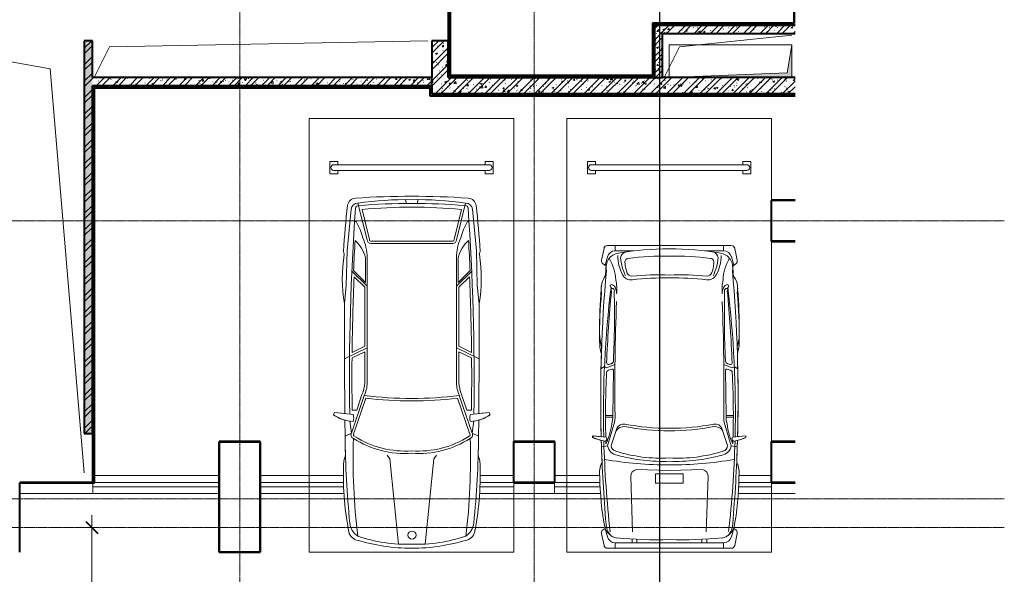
# Model space of a CAD drawing. Header units: millimetres. Extents: x 5617 to 91811, y 7718 to 89253.
# Tile 58 of 66: x 79773 to 91811, y 58979 to 65757. Entities that reach past the tile are written whole.
import ezdxf

# ---------------------------------------------------------------- set-up
doc = ezdxf.new("R2010")
doc.units = ezdxf.units.MM
doc.linetypes.add('ADSK_Линия сетки', pattern=[25, 20, -2.5, 0, -2.5])
doc.linetypes.add('Линия сетки', pattern=[25, 20, -2.5, 0, -2.5])
for name, color, linetype, lineweight in [('Обобщенные модели', 7, 'Continuous', 18), ('Оборудование', 7, 'Continuous', 18), ('Оси', 7, 'Continuous', 9), ('Парковка', 7, 'Continuous', 18), ('Перекрытия', 7, 'Continuous', 18), ('Размеры', 7, 'Continuous', 9), ('Размеры-100', 7, 'Continuous', 9), ('Стены разрез', 7, 'Continuous', 40), ('Стены штриховка', 7, 'Continuous', 40), ('Тонкие линии', 7, 'Continuous', 18), ('Элементы узлов', 7, 'Continuous', 18)]:
    doc.layers.add(name, color=color, linetype=linetype, lineweight=lineweight)
doc.styles.add('Arial', font='arial.ttf', dxfattribs={"width": 0.9, "height": 250})
doc.dimstyles.new('Основной_2_5_мм', dxfattribs={"dimscale": 304.8, "dimtxt": 255.06485, "dimasz": 0.463911, "dimexe": 0.492126, "dimexo": 0.492126, "dimgap": 0.098425, "dimtad": 1, "dimdec": 0, "dimdsep": 46, "dimtxsty": 'Arial', "dimblk1": 'OBLIQUE', "dimblk2": 'OBLIQUE', "dimsah": 1, "dimcen": 0.09, "dimdle": 0.492126, "dimazin": 2, "dimtfac": 1, "dimtdec": 4, "dimtix": 1, "dimtmove": 0, "dimatfit": 3, "dimfxl": 1, "dimtvp": 1, "dimtolj": 1, "dimtzin": 0, "dimlwd": 20, "dimlwe": 20, "dimarcsym": 2})
pattern_1 = [(50, (0, 0), (218.62117, -19.1268), [22.86, -251.46]), (355, (0, 0), (-42.2919, 229.2684), [18.288, -201.168]), (100.451, (18.22, -1.6), (176.3311, 210.13963), [19.428, -213.708]), (46.184, (0, 60.96), (325.29495, -50.4516), [34.29, -377.19]), (96.636, (27.1, 56.76), (284.883, 296.9127), [29.142, -320.562]), (351.184, (0, 60.96), (284.8858, 296.9107), [27.432, -301.752]), (21, (30.48, 45.72), (181.93753, -122.71832), [22.86, -251.46]), (326, (30.48, 45.72), (74.1622, 221.0262), [18.288, -201.168]), (71.451, (45.64, 35.5), (256.10035, 98.30526), [19.428, -213.708]), (37.5, (0, 0), (3.70639, 101.465895), [3.353, -195.377, 3.353, -200.863, -201.93]), (37.5, (0, 0), (3.70639, 101.465895), [-402.946, 3.353, -198.577]), (7.5, (0, 0), (80.18358, 120.21653), [3.353, -113.081, 3.353, -190.805, -76.962]), (7.5, (0, 0), (80.18358, 120.21653), [-310.591, 3.353, -73.609]), (327.5, (-67.97, 0), (162.70865, -6.87497), [3.353, -72.847, 3.353, -234.391, -315.468]), (327.5, (-67.97, 0), (162.70865, -6.87497), [-313.944, 3.353, -312.115]), (317.5, (-98.45, 0), (177.75468, 30.51183), [3.353, -95.707, 3.353, -154.534, -224.028]), (317.5, (-98.45, 0), (177.75468, 30.51183), [-256.946, 3.353, -220.675])]
pattern_2 = [(45, (0, 0), (-101.02788, 101.02788), []), (45, (67.35, 0), (-101.02788, 101.02788), [])]
pattern_3 = [(0, (0, 0), (406.4, 101.6), [33.528, -271.272, 33.528, -271.272, -1625.6]), (0, (0, 0), (406.4, 101.6), [-609.6, 33.528, -576.072, 33.528, -271.272, -711.2]), (0, (0, 0), (406.4, 101.6), [-1524, 33.528, -169.672, 33.528, -474.472]), (120, (152.4, 50.8), (-291.18818, 301.15272), [33.528, -271.272, 33.528, -271.272, -1625.6]), (120, (152.4, 50.8), (-291.18818, 301.15272), [-609.6, 33.528, -576.072, 33.528, -271.272, -711.2]), (120, (152.4, 50.8), (-291.18818, 301.15272), [-1524, 33.528, -169.672, 33.528, -474.472]), (240, (203.2, 254), (-115.21182, -402.75272), [33.528, -271.272, 33.528, -271.272, -1625.6]), (240, (203.2, 254), (-115.21182, -402.75272), [-609.6, 33.528, -576.072, 33.528, -271.272, -711.2]), (240, (203.2, 254), (-115.21182, -402.75272), [-1524, 33.528, -169.672, 33.528, -474.472])]

# ---------------------------------------------------------------- blocks, each defined once
blk = doc.blocks.new('CP_ДШ_Hanytex_TopJoint 24C_Половина - CP_ДШ_Hanytex_TopJoint 24C_Половина-3658048-МКСС_LB02_-11_400__Кабельные конструкции_Лотки_1')
at = {"layer": 'Обобщенные модели', "color": 254, "true_color": 0xcccccc}
for p, q in [((0, -25), (0, 110)), ((893, 110), (0, 110)), ((893, 110), (893, -25)), ((893, -25), (3, -25))]:
    blk.add_line(p, q, dxfattribs=at)
blk = doc.blocks.new('CP_ДШ_Hanytex_TopJoint 24C_Половина - CP_ДШ_Hanytex_TopJoint 24C_Половина-3657771-МКСС_LB02_-11_400__Кабельные конструкции_Лотки_1')
at = {"layer": 'Обобщенные модели', "color": 254, "true_color": 0xcccccc}
for p, q in [((0, -25), (0, 110)), ((500, 110), (0, 110)), ((500, 110), (500, -25)), ((500, -25), (0, -25))]:
    blk.add_line(p, q, dxfattribs=at)
blk = doc.blocks.new('CP_ДШ_Hanytex_TopJoint 24C_Половина - CP_ДШ_Hanytex_TopJoint 24C_Половина-3658045-МКСС_LB02_-11_400__Кабельные конструкции_Лотки_1')
at = {"layer": 'Обобщенные модели', "color": 254, "true_color": 0xcccccc}
for p, q in [((350, 110), (61, 110)), ((350, 110), (350, -25)), ((350, -25), (61, -25))]:
    blk.add_line(p, q, dxfattribs=at)
blk = doc.blocks.new('CP_ДШ_Hanytex_TopJoint 24C - CP_ДШ_Hanytex_TopJoint 24C-V10-МКСС_LB02_-11_400__Кабельные конструкции_Лотки_1')
at = {"layer": 'Обобщенные модели', "color": 254, "true_color": 0xcccccc}
for p, q in [((0, -110), (0, 110)), ((418, 110), (0, 110)), ((414, 25), (0, 25)), ((0, 25), (0, -25)), ((3100, 110), (2075, 110)), ((3100, 25), (2078, 25)), ((3100, 110), (3100, -110)), ((3100, -25), (3100, 25)), ((0, -25), (412, -25)), ((411, -110), (0, -110)), ((2080, -25), (3100, -25)), ((3100, -110), (2081, -110))]:
    blk.add_line(p, q, dxfattribs=at)
blk = doc.blocks.new('CP_ДШ_Hanytex_TopJoint 24C - CP_ДШ_Hanytex_TopJoint 24C-3950282-МКСС_LB02_-11_400__Кабельные конструкции_Лотки_1')
at = {"layer": 'Обобщенные модели', "color": 254, "true_color": 0xcccccc}
for p, q in [((0, -110), (0, 110)), ((1547, 110), (0, 110)), ((1547, 25), (0, 25)), ((0, 25), (0, -25)), ((1547, 110), (1547, -25)), ((1547, -25), (1547, 25)), ((0, -25), (1525, -25)), ((1525, -110), (0, -110))]:
    blk.add_line(p, q, dxfattribs=at)
blk = doc.blocks.new('CP_ДШ_Hanytex_TopJoint 24C - CP_ДШ_Hanytex_TopJoint 24C-3950276-МКСС_LB02_-11_400__Кабельные конструкции_Лотки_1')
at = {"layer": 'Обобщенные модели', "color": 254, "true_color": 0xcccccc}
for p, q in [((0, -110), (0, 110)), ((405, 110), (0, 110)), ((400, 25), (0, 25)), ((0, 25), (0, -25)), ((2650, 110), (2088, 110)), ((2650, 25), (2093, 25)), ((2650, 110), (2650, -110)), ((2650, -25), (2650, 25)), ((0, -25), (398, -25)), ((396, -110), (0, -110)), ((2095, -25), (2650, -25)), ((2650, -110), (2098, -110))]:
    blk.add_line(p, q, dxfattribs=at)
blk = doc.blocks.new('199_Парковочные места 3 класса и МГН - Малый класс-5604841-МКСС_LB02_-11_400__Кабельные конструкции_Лотки_1')
at = {"layer": 'Парковка', "color": 254, "true_color": 0xcccccc}
for p, q in [((2500, 5300), (0, 5300)), ((0, 5300), (0, 0)), ((2500, 0), (2500, 5300)), ((250, 4775), (350, 4775)), ((250, 4625), (250, 4775)), ((300, 4735), (2200, 4735)), ((350, 4735), (350, 4775)), ((2150, 4735), (2150, 4775)), ((2150, 4775), (2250, 4775)), ((2250, 4625), (2250, 4775)), ((250, 4625), (350, 4625)), ((300, 4665), (2200, 4665)), ((350, 4625), (350, 4665)), ((2150, 4625), (2150, 4665)), ((2150, 4625), (2250, 4625)), ((0, 0), (2500, 0))]:
    blk.add_line(p, q, dxfattribs=at)
for centre, start, end in [((300, 4700), 90, 270), ((2200, 4700), 270, 90)]:
    blk.add_arc(centre, 35, start, end, dxfattribs=at)
at = {"layer": 'Элементы узлов', "color": 254, "true_color": 0xcccccc}
for p, q in [((1253, 3748), (496, 3748)), ((496, 3748), (2010, 3748)), ((592, 3681), (592, 3748)), ((2010, 3748), (1253, 3748)), ((1915, 3681), (1915, 3748)), ((425, 3567), (454, 3713)), ((425, 3567), (454, 3713)), ((817, 3681), (592, 3681)), ((1690, 3681), (1915, 3681)), ((2082, 3567), (2053, 3713)), ((2053, 3713), (2082, 3567)), ((466, 3507), (443, 3523)), ((479, 3497), (443, 3523)), ((495, 3608), (466, 3507)), ((2012, 3608), (2041, 3507)), ((2064, 3523), (2027, 3497)), ((2041, 3507), (2064, 3523)), ((497, 2255), (588, 2294)), ((2010, 2255), (1919, 2294)), ((417, 2240), (460, 2267)), ((568, 2226), (560, 1672)), ((1939, 2226), (1946, 1672)), ((2090, 2240), (2047, 2267)), ((560, 1672), (472, 1672)), ((560, 1651), (472, 1651)), ((1946, 1672), (2035, 1672)), ((1946, 1651), (2035, 1651)), ((498, 1300), (575, 1558)), ((612, 1513), (543, 1304)), ((1894, 1513), (1964, 1304)), ((2009, 1300), (1931, 1558)), ((313, 1423), (419, 1411)), ((313, 1401), (313, 1423)), ((320, 1423), (480, 1405)), ((320, 1402), (320, 1423)), ((477, 1322), (476, 1362)), ((2187, 1423), (2026, 1405)), ((2029, 1322), (2030, 1361)), ((2088, 1412), (2187, 1423)), ((2187, 1401), (2187, 1423)), ((2187, 1423), (2187, 1401)), ((423, 1287), (498, 1300)), ((2084, 1287), (2009, 1300)), ((1253, 998), (850, 1010)), ((1656, 1010), (1253, 998)), ((803, 249), (780, 923)), ((1085, 956), (1085, 843)), ((1253, 956), (1085, 956)), ((1421, 956), (1253, 956)), ((1421, 843), (1421, 956)), ((1704, 249), (1726, 923)), ((1085, 843), (1253, 843)), ((1253, 843), (1421, 843)), ((466, 289), (443, 274)), ((443, 274), (466, 289)), ((495, 188), (466, 289)), ((2012, 188), (2041, 289)), ((2041, 289), (2064, 274)), ((2041, 289), (2064, 274)), ((425, 229), (454, 83)), ((454, 83), (425, 229)), ((797, 115), (797, 159)), ((857, 156), (857, 115)), ((1650, 156), (1650, 115)), ((1710, 115), (1710, 159)), ((2082, 229), (2053, 83)), ((2082, 229), (2053, 83)), ((2010, 48), (495, 48)), ((1253, 48), (496, 48)), ((592, 115), (1253, 115)), ((592, 48), (592, 115)), ((1253, 115), (1915, 115)), ((2010, 48), (1253, 48)), ((1915, 115), (1915, 48))]:
    blk.add_line(p, q, dxfattribs=at)
for centre, radius, start, end in [((496, 3705), 43.3, 89.9993, 168.693), ((496, 3705), 43.3, 89.9993, 168.6944), ((2010, 3705), 43.3, 11.3056, 89.9993), ((2010, 3705), 43.3, 11.3056, 89.9993), ((655, 3481), 176, 98.0112, 192.5726), ((592, 3581), 101, 89.9993, 164.1246), ((1135, 3631), 514, 180.8258, 207.882), ((1272, -184), 3892, 90.2769, 99.4935), ((748, 3580), 93.4, 108.9228, 169.9561), ((1157, 692), 2926, 88.1222, 97.9941), ((1234, -184), 3892, 80.505, 89.7217), ((1349, 692), 2926, 82.0044, 91.8764), ((1759, 3580), 93.4, 10.0425, 71.0758), ((1372, 3631), 514, 332.1165, 359.1728), ((1852, 3480), 176, 347.4285, 81.9874), ((1915, 3581), 101, 15.874, 89.9993), ((467, 3558), 43.3, 168.693, 235.6099), ((467, 3558), 43.3, 168.6944, 235.6114), ((18082, 1967), 17669, 175.031, 175.4372), ((66, 3309), 531, 1.9614, 31.9592), ((1293, 3659), 640, 185.6128, 206.1183), ((752, 3545), 43.7, 91.5641, 200.5926), ((999, 3534), 288, 180.9043, 205.4518), ((1755, 3545), 43.7, 339.406, 88.4345), ((1508, 3534), 288, 334.5468, 359.0942), ((1213, 3659), 640, 333.8803, 354.3858), ((2440, 3309), 531, 148.0394, 178.0372), ((-15576, 1967), 17669, 4.5628, 4.969), ((2040, 3558), 43.3, 304.3886, 11.3056), ((2040, 3558), 43.3, 304.3886, 11.3056), ((18082, 1872), 17669, 174.9032, 181.4942), ((681, 3219), 262, 140.9977, 190.4994), ((681, 3219), 262, 144.1454, 180.5211), ((782, 3441), 113, 206.2084, 279.2206), ((794, 3431), 59, 200.0658, 267.3041), ((1112, 414), 2975, 87.2773, 96.1859), ((1395, 414), 2975, 83.8127, 92.7212), ((1725, 3441), 113, 260.778, 333.7901), ((1712, 3431), 59, 272.6945, 339.9328), ((-15576, 1873), 17669, 358.5044, 5.0954), ((1826, 3219), 262, 349.501, 39), ((1826, 3219), 262, 359.4789, 35.8546), ((545, 3253), 17.4, 46.6631, 252.0086), ((538, 3212), 57.2, 12.7781, 70.4683), ((44, 3207), 566, 354.8977, 12.2311), ((1211, -394), 3746, 89.3493, 96.2981), ((1296, -394), 3746, 83.7004, 90.6492), ((2463, 3207), 566, 167.7674, 185.1009), ((1969, 3212), 57.2, 109.5303, 167.2205), ((1961, 3253), 17.4, 287.9979, 133.3355), ((5888, 2751), 5488, 175.1273, 180.6996), ((5888, 2657), 5488, 174.6155, 180.6982), ((13211, 1700), 12764, 173.0877, 181.3117), ((16105, 1689), 15632, 174.4937, 177.7131), ((556, 3205), 19.1, 63.0375, 237.1204), ((545, 3193), 35.5, 340.6886, 56.0006), ((-11190, 2888), 11772, 357.3492, 1.4248), ((447, 3159), 161, 359.1503, 23.9385), ((2060, 3159), 161, 156.06, 180.8483), ((13697, 2888), 11772, 178.5738, 182.6494), ((1962, 3193), 35.5, 123.998, 199.3207), ((1950, 3205), 19.1, 302.8861, 116.961), ((-13599, 1690), 15632, 2.2854, 5.5049), ((-10704, 1701), 12764, 358.6868, 6.9108), ((-3381, 2657), 5488, 359.3004, 5.3832), ((-3381, 2751), 5488, 359.3004, 4.8727), ((26486, 2014), 25900, 177.6793, 180.7522), ((-23980, 2015), 25900, 359.2464, 2.3192), ((945, 2672), 545, 178.7915, 197.2882), ((1562, 2672), 545, 342.7118, 1.2085), ((945, 2578), 545, 178.7901, 196.2485), ((1562, 2578), 545, 343.75, 1.2085), ((18082, 1873), 17669, 177.9328, 181.498), ((-15576, 1873), 17669, 358.5044, 2.0672), ((506, 2311), 19.4, 173.2838, 262.6933), ((502, 2371), 79.2, 271.0988, 307.2696), ((532, 2341), 37.8, 297.5337, 4.3722), ((1975, 2341), 37.8, 175.6263, 242.4648), ((2005, 2371), 79.2, 232.729, 268.8997), ((2001, 2311), 19.4, 277.3052, 6.7148), ((487, 2289), 35.2, 218.4548, 285.6284), ((10682, 1664), 10210, 177.0249, 181.4491), ((507, 2197), 21.6, 119.2369, 188.4004), ((552, 2148), 87.6, 92.4724, 129.7729), ((553, 2221), 15.6, 17.8258, 107.3418), ((1954, 2221), 15.6, 72.6567, 162.1728), ((1954, 2148), 87.6, 50.2257, 87.5262), ((2019, 2289), 35.2, 254.3702, 321.5438), ((2000, 2197), 21.6, 351.5982, 60.7617), ((-8175, 1664), 10210, 358.5495, 2.9737), ((-289, 1677), 845, 335.165, 352.4815), ((184, 1661), 376, 345.3914, 1.5936), ((255, 1654), 334, 343.3053, 3.5339), ((695, 1476), 90.4, 81.5734, 156.344), ((1223, 4125), 2611, 258.623, 270.6585), ((1283, 4125), 2611, 269.3401, 281.3755), ((1812, 1476), 90.4, 23.6546, 98.4251), ((2251, 1653), 334, 176.4647, 196.6933), ((2322, 1661), 376, 178.405, 194.6071), ((2796, 1677), 845, 187.517, 204.8335), ((700, 1418), 117, 85.8853, 147.1949), ((1223, 4094), 2611, 258.623, 270.6585), ((1283, 4094), 2611, 269.3401, 281.3755), ((1807, 1418), 117, 32.8037, 94.1133), ((511, 1793), 438, 243.1959, 258.0915), ((517, 1793), 438, 243.1944, 260.6408), ((18082, 1872), 17669, 181.6447, 184.9615), ((18082, 1873), 17669, 181.6509, 182.5209), ((460, 1385), 28.5, 240.6174, 44.589), ((13211, 1700), 12764, 181.5381, 186.5246), ((-10704, 1701), 12764, 353.474, 358.4604), ((2046, 1385), 28.5, 135.4096, 299.3811), ((-15576, 1873), 17669, 355.0371, 358.3539), ((1989, 1793), 438, 279.3577, 296.8041), ((-15576, 1873), 17669, 357.4791, 358.3539), ((1989, 1793), 438, 282.8106, 296.8041), ((640, 1327), 145, 190.6076, 260.6991), ((613, 1304), 70.6, 179.4661, 257.4205), ((1152, 2963), 1815, 252.2239, 273.1953), ((1355, 2963), 1815, 266.8033, 287.7746), ((1867, 1326), 145, 279.2995, 349.3909), ((1893, 1303), 70.6, 282.5781, 0.5325), ((676, 969), 277, 152.8561, 188.6185), ((676, 969), 277, 154.276, 188.617), ((1192, 5149), 4081, 259.6665, 270.8648), ((1174, 3235), 2126, 254.8016, 272.1365), ((1333, 3235), 2126, 267.862, 285.197), ((1315, 5149), 4081, 269.1337, 280.332), ((1830, 969), 277, 351.3815, 27.1439), ((1830, 969), 277, 351.3815, 25.7226), ((866, 926), 85.3, 100.332, 181.8763), ((1641, 926), 85.3, 358.1223, 79.6665), ((3902, 951), 3499, 180.3812, 190.9026), ((3902, 951), 3499, 180.3826, 190.904), ((-1395, 951), 3499, 349.096, 359.6174), ((-1395, 951), 3499, 349.096, 359.6174), ((467, 238), 43.3, 124.3886, 191.3056), ((467, 238), 43.3, 124.3901, 191.307), ((658, 378), 212, 204.8668, 256.2506), ((699, 353), 220, 182.3537, 222.6588), ((1849, 378), 212, 283.748, 335.1317), ((1808, 353), 220, 317.3398, 357.6449), ((2039, 238), 43.3, 348.693, 55.6099), ((2039, 238), 43.3, 348.693, 55.6099), ((592, 215), 101, 195.874, 269.9993), ((1096, 5492), 5341, 264.7559, 271.6912), ((1411, 5492), 5341, 268.3074, 275.2426), ((1915, 215), 101, 269.9993, 344.1246), ((496, 91), 43.3, 191.3056, 269.9993), ((497, 91), 43.3, 191.307, 268.3034), ((2010, 91), 43.3, 269.9993, 348.693), ((2010, 91), 43.3, 269.9993, 348.693)]:
    blk.add_arc(centre, radius, start, end, dxfattribs=at)
blk = doc.blocks.new('199_Парковочные места 3 класса и МГН - Средний класс-5604842-МКСС_LB02_-11_400__Кабельные конструкции_Лотки_1')
at = {"layer": 'Парковка', "color": 254, "true_color": 0xcccccc}
for p, q in [((2500, 5300), (0, 5300)), ((0, 5300), (0, 0)), ((2500, 0), (2500, 5300)), ((250, 4775), (350, 4775)), ((250, 4625), (250, 4775)), ((300, 4735), (2200, 4735)), ((350, 4735), (350, 4775)), ((2150, 4735), (2150, 4775)), ((2150, 4775), (2250, 4775)), ((2250, 4625), (2250, 4775)), ((250, 4625), (350, 4625)), ((300, 4665), (2200, 4665)), ((350, 4625), (350, 4665)), ((2150, 4625), (2150, 4665)), ((2150, 4625), (2250, 4625)), ((0, 0), (2500, 0))]:
    blk.add_line(p, q, dxfattribs=at)
for centre, start, end in [((300, 4700), 90, 270), ((2200, 4700), 270, 90)]:
    blk.add_arc(centre, 35, start, end, dxfattribs=at)
at = {"layer": 'Элементы узлов', "color": 254, "true_color": 0xcccccc}
for p, q in [((708, 3817), (596, 4265)), ((1188, 4261), (1177, 4307)), ((1320, 4261), (1331, 4307)), ((1800, 3817), (1912, 4265)), ((512, 4192), (463, 3682)), ((738, 3820), (646, 4189)), ((1770, 3820), (1862, 4189)), ((1996, 4192), (2045, 3682)), ((574, 4042), (555, 4042)), ((1933, 4042), (1953, 4042)), ((1254, 3801), (754, 3801)), ((1254, 3771), (754, 3771)), ((1254, 3801), (1754, 3801)), ((1254, 3771), (1754, 3771)), ((419, 3676), (428, 3642)), ((428, 3642), (419, 3676)), ((463, 3682), (453, 3260)), ((2045, 3682), (2054, 3260)), ((2088, 3676), (2079, 3642)), ((2088, 3676), (2079, 3642)), ((688, 3297), (688, 3598)), ((708, 2069), (708, 3598)), ((1800, 2069), (1800, 3598)), ((1820, 3297), (1820, 3598)), ((708, 3249), (522, 3435)), ((688, 3297), (542, 3443)), ((1800, 3249), (1986, 3435)), ((1820, 3297), (1966, 3443)), ((453, 3260), (432, 3033)), ((678, 3237), (549, 3366)), ((1830, 3237), (1959, 3366)), ((2054, 3260), (2076, 3033)), ((678, 2516), (678, 3237)), ((1830, 2516), (1830, 3237)), ((708, 2497), (432, 2363)), ((678, 2449), (523, 2374)), ((678, 2516), (524, 2441)), ((678, 2069), (678, 2449)), ((1800, 2497), (2076, 2363)), ((1830, 2516), (1984, 2441)), ((1830, 2069), (1830, 2449)), ((1830, 2449), (1984, 2374)), ((515, 1453), (673, 1914)), ((543, 1440), (693, 1881)), ((580, 1736), (645, 1925)), ((1965, 1440), (1814, 1881)), ((1992, 1453), (1835, 1914)), ((1927, 1736), (1863, 1925)), ((298, 1678), (308, 1707)), ((298, 1678), (308, 1707)), ((308, 1707), (536, 1683)), ((308, 1707), (435, 1693)), ((580, 1736), (525, 1736)), ((1927, 1736), (1983, 1736)), ((2200, 1707), (1972, 1683)), ((2072, 1693), (2200, 1707)), ((2210, 1678), (2200, 1707)), ((2200, 1707), (2210, 1678)), ((436, 1612), (438, 1418)), ((438, 1418), (436, 1612)), ((515, 1453), (497, 1605)), ((1992, 1453), (2011, 1605)), ((2072, 1612), (2070, 1418)), ((2072, 1612), (2070, 1418)), ((515, 1453), (438, 1418)), ((1992, 1453), (2070, 1418)), ((422, 1114), (442, 1185)), ((422, 1114), (442, 1185)), ((953, 1186), (984, 1142)), ((984, 1142), (1090, 99)), ((1524, 1142), (1418, 99)), ((1555, 1186), (1524, 1142)), ((2085, 1114), (2065, 1185)), ((2065, 1185), (2085, 1114))]:
    blk.add_line(p, q, dxfattribs=at)
blk.add_circle((1256, 208), 49.6, dxfattribs=at)
for centre, radius, start, end in [((1250, -6442), 10791, 89.9787, 93.6407), ((1250, -6442), 10791, 89.9787, 93.6407), ((1258, -6442), 10791, 86.3593, 90.0213), ((1258, -6442), 10791, 86.3593, 90.0213), ((9206, 3182), 8801, 173.1165, 176.7833), ((9206, 3182), 8801, 173.1165, 176.7833), ((571, 4224), 103, 93.6407, 173.1165), ((571, 4224), 103, 93.6407, 173.1165), ((593, 4184), 81.1, 87.5771, 174.3071), ((600, 4202), 33.8, 82.905, 175.9457), ((1185, 180), 4128, 89.0501, 98.2092), ((1254, -3792), 8054, 85.3719, 94.6281), ((1254, -2689), 6905, 84.9489, 95.0511), ((1322, 180), 4128, 81.7908, 90.9499), ((1908, 4202), 33.8, 4.0543, 97.095), ((1915, 4184), 81.1, 5.6929, 92.4229), ((1937, 4224), 103, 6.8835, 86.3593), ((1937, 4224), 103, 6.8835, 86.3593), ((-6698, 3182), 8801, 3.2167, 6.8835), ((-6698, 3182), 8801, 3.2167, 6.8835), ((30000, 2118), 29508, 175.9457, 180.8366), ((-27492, 2118), 29508, 359.1634, 4.0543), ((-103, 3648), 783, 14.4186, 30.1446), ((2611, 3648), 783, 149.8554, 165.5814), ((30000, 2118), 29488, 176.7104, 177.4243), ((270, 3492), 431, 14.2603, 47.5583), ((104, 3598), 603, 359.9999, 24.0001), ((754, 3817), 46.1, 180, 270), ((754, 3817), 16.1, 170.2127, 270), ((1754, 3817), 16.1, 270, 9.7873), ((1754, 3817), 46.1, 270, 360), ((2403, 3598), 603, 155.9999, 180.0001), ((2238, 3492), 431, 132.4417, 165.7397), ((-27492, 2118), 29488, 2.5757, 3.2896), ((2198, 3346), 1794, 170.5335, 190.0508), ((2198, 3346), 1794, 170.5335, 190.0508), ((310, 3346), 1794, 349.9492, 9.4665), ((310, 3346), 1794, 349.9492, 9.4665), ((30000, 2118), 29478, 177.5739, 179.3716), ((-27492, 2118), 29478, 0.6284, 2.4261), ((122295, 2694), 121864, 179.84038, 180.47042), ((122295, 2694), 121864, 179.84038, 180.47042), ((-119787, 2694), 121864, 359.52958, 0.15962), ((-119787, 2694), 121864, 359.52958, 0.15962), ((30000, 2118), 29478, 179.5021, 180.7418), ((-27492, 2118), 29478, 359.2582, 0.4979), ((308, 2078), 370, 335.614, 358.6829), ((308, 2078), 400, 335.8269, 358.7333), ((2200, 2078), 400, 181.2667, 204.1731), ((2200, 2078), 370, 181.3171, 204.386), ((1254, 6445), 4567, 262.6911, 277.3091), ((1254, 6445), 4597, 262.9967, 277.0036), ((546, 2020), 422, 234.0334, 268.6551), ((546, 2020), 422, 234.0334, 254.9198), ((444, 1640), 101, 335.1844, 24.8156), ((2064, 1640), 101, 155.1844, 204.8156), ((1962, 2020), 422, 271.3449, 305.9666), ((1962, 2020), 422, 285.0802, 305.9666), ((555, 1432), 44.9, 152.0765, 249.8627), ((1953, 1432), 44.9, 290.1373, 27.9235), ((12318, 1543), 11881, 180.5997, 185.7413), ((12318, 1543), 11881, 180.5997, 181.7231), ((8358, 1141), 7822, 178.1805, 186.9391), ((555, 1432), 14.9, 145.3433, 249.8627), ((1172, 2380), 1175, 237.4377, 273.9819), ((1172, 2380), 1145, 237.4377, 274.0864), ((1335, 2380), 1145, 265.9136, 302.7696), ((1335, 2380), 1175, 266.0181, 302.5623), ((-5850, 1141), 7822, 353.0609, 1.8195), ((1953, 1432), 14.9, 280.8242, 34.6567), ((-9810, 1543), 11881, 354.2587, 359.4003), ((-9810, 1543), 11881, 358.2769, 359.4003), ((3991, 937), 3573, 177.157, 190.805), ((3991, 937), 3573, 177.157, 190.805), ((-1483, 937), 3573, 349.195, 2.843), ((-1483, 937), 3573, 349.195, 2.843), ((617, 279), 137, 184.9335, 253.1284), ((617, 279), 137, 184.9335, 253.1284), ((710, 376), 215, 185.7413, 236.8444), ((1797, 376), 215, 303.1556, 354.2587), ((1890, 279), 137, 286.8716, 355.0665), ((1890, 279), 137, 286.8716, 355.0665), ((1254, 2377), 2329, 253.1284, 269.9999), ((1254, 2377), 2329, 253.1284, 269.9999), ((1178, 1869), 1772, 250.7131, 272.4464), ((1329, 1869), 1772, 267.5536, 289.2869), ((1254, 2377), 2329, 270.0001, 286.8716), ((1254, 2377), 2329, 270.0001, 286.8716)]:
    blk.add_arc(centre, radius, start, end, dxfattribs=at)
blk = doc.blocks.new('A_MEQ_OpeningShaft-Rectangular - ОВ-2726940-МКСС_LB02_-11_400__Кабельные конструкции_Лотки_1')
at = {"layer": 'Элементы узлов'}
blk.add_hatch(color=256, dxfattribs=at).paths.add_polyline_path([(0, 0), (0, -400), (57, -57), (1500, 0), (941, 0)])
at = {"layer": 'Обобщенные модели', "color": 253, "true_color": 0xaaaaaa}
for p, q in [((1500, 0), (0, 0)), ((0, 0), (0, -400)), ((1500, -400), (1500, 0)), ((0, -400), (1500, -400))]:
    blk.add_line(p, q, dxfattribs=at)
at = {"layer": 'Элементы узлов', "color": 253, "true_color": 0xaaaaaa}
for p, q in [((1500, 0), (57, -57)), ((1500, -400), (1500, 0)), ((1500, 0), (0, 0)), ((0, 0), (0, -400)), ((57, -57), (0, -400)), ((0, -400), (57, -57)), ((57, -57), (1500, 0)), ((1500, 0), (1500, -400)), ((0, -400), (1500, -400)), ((0, -400), (1500, -400))]:
    blk.add_line(p, q, dxfattribs=at)
blk = doc.blocks.new('135_SLK_GD_AR_rvt-1-МКСС_LB02_-11_400__Кабельные конструкции_Лотки_1')
at = {"layer": 'Стены разрез', "lineweight": 9, "true_color": 0xcccccc}
h = blk.add_hatch(dxfattribs=at)
h.set_pattern_fill('FP_5', color=254, style=0, pattern_type=2)
h.set_pattern_definition(pattern_3)
h.paths.add_polyline_path([(52920, 65050), (52920, 67298), (52900, 67298), (52900, 65050)])
h = blk.add_hatch(dxfattribs=at)
h.set_pattern_fill('FP_5', color=254, style=0, pattern_type=2)
h.set_pattern_definition(pattern_3)
h.paths.add_polyline_path([(57130, 65710), (57139, 65710), (57139, 65850), (57130, 65850), (57130, 65715)])
h.paths.add_polyline_path([(57130, 67050), (57139, 67050), (57139, 67300), (57130, 67300)])
h = blk.add_hatch(dxfattribs=at)
h.set_pattern_fill('FP_5', color=254, style=0, pattern_type=2)
h.set_pattern_definition(pattern_3)
h.paths.add_polyline_path([(55420, 65070), (55420, 65710), (55400, 65710), (55400, 65070)])
h = blk.add_hatch(dxfattribs=at)
h.set_pattern_fill('FP_5', color=254, style=0, pattern_type=2)
h.set_pattern_definition(pattern_3)
h.paths.add_polyline_path([(57139, 65690), (57139, 65710), (55420, 65710), (55420, 65690), (56159, 65690)])
h = blk.add_hatch(dxfattribs=at)
h.set_pattern_fill('FP_1', color=254, style=0, pattern_type=2)
h.set_pattern_definition(pattern_1)
h.paths.add_polyline_path([(55520, 65050), (55520, 65690), (55420, 65690), (55420, 65050)])
h = blk.add_hatch(dxfattribs=at)
h.set_pattern_fill('FP_2', color=254, style=0, pattern_type=2)
h.set_pattern_definition(pattern_2)
h.paths.add_polyline_path([(55520, 65050), (55520, 65690), (55420, 65690), (55420, 65050)])
h = blk.add_hatch(dxfattribs=at)
h.set_pattern_fill('FP_1', color=254, style=0, pattern_type=2)
h.set_pattern_definition(pattern_1)
h.paths.add_polyline_path([(57139, 65590), (57139, 65690), (55520, 65690), (55520, 65590), (56159, 65590)])
h = blk.add_hatch(dxfattribs=at)
h.set_pattern_fill('FP_2', color=254, style=0, pattern_type=2)
h.set_pattern_definition(pattern_2)
h.paths.add_polyline_path([(57139, 65590), (57139, 65690), (55520, 65690), (55520, 65590), (56159, 65590)])
h = blk.add_hatch(dxfattribs=at)
h.set_pattern_fill('FP_1', color=254, style=0, pattern_type=2)
h.set_pattern_definition(pattern_1)
h.paths.add_polyline_path([(48550, 60700), (48550, 65500), (48450, 65500), (48450, 60700)])
h = blk.add_hatch(dxfattribs=at)
h.set_pattern_fill('FP_2', color=254, style=0, pattern_type=2)
h.set_pattern_definition(pattern_2)
h.paths.add_polyline_path([(48550, 60700), (48550, 65500), (48450, 65500), (48450, 60700)])
h = blk.add_hatch(dxfattribs=at)
h.set_pattern_fill('FP_1', color=254, style=0, pattern_type=2)
h.set_pattern_definition(pattern_1)
h.paths.add_polyline_path([(52728, 64850), (52900, 64850), (52900, 65500), (52700, 65500), (52700, 64850)])
h = blk.add_hatch(dxfattribs=at)
h.set_pattern_fill('FP_2', color=254, style=0, pattern_type=2)
h.set_pattern_definition(pattern_2)
h.paths.add_polyline_path([(52728, 64850), (52900, 64850), (52900, 65500), (52700, 65500), (52700, 64850)])
h = blk.add_hatch(dxfattribs=at)
h.set_pattern_fill('FP_1', color=254, style=0, pattern_type=2)
h.set_pattern_definition(pattern_1)
h.paths.add_polyline_path([(52700, 64950), (52700, 65050), (48550, 65050), (48550, 64950), (52238, 64950)])
h = blk.add_hatch(dxfattribs=at)
h.set_pattern_fill('FP_2', color=254, style=0, pattern_type=2)
h.set_pattern_definition(pattern_2)
h.paths.add_polyline_path([(52700, 64950), (52700, 65050), (48550, 65050), (48550, 64950), (52238, 64950)])
h = blk.add_hatch(dxfattribs=at)
h.set_pattern_fill('FP_1', color=254, style=0, pattern_type=2)
h.set_pattern_definition(pattern_1)
h.paths.add_polyline_path([(57139, 64850), (57139, 65050), (52900, 65050), (52900, 64850), (56159, 64850)])
h = blk.add_hatch(dxfattribs=at)
h.set_pattern_fill('FP_2', color=254, style=0, pattern_type=2)
h.set_pattern_definition(pattern_2)
h.paths.add_polyline_path([(57139, 64850), (57139, 65050), (52900, 65050), (52900, 64850), (56159, 64850)])
h = blk.add_hatch(dxfattribs=at)
h.set_pattern_fill('FP_5', color=254, style=0, pattern_type=2)
h.set_pattern_definition(pattern_3)
h.paths.add_polyline_path([(55179, 65050), (55420, 65050), (55420, 65070), (52920, 65070), (52920, 65050), (53219, 65050)])
h = blk.add_hatch(dxfattribs=at)
h.set_pattern_fill('FP_5', color=254, style=0, pattern_type=2)
h.set_pattern_definition(pattern_3)
h.paths.add_polyline_path([(52675, 64930), (52680, 64930), (52680, 64950), (48550, 64950), (48550, 64930), (52238, 64930)])
h = blk.add_hatch(dxfattribs=at)
h.set_pattern_fill('FP_5', color=254, style=0, pattern_type=2)
h.set_pattern_definition(pattern_3)
h.paths.add_polyline_path([(48570, 60699), (48570, 64930), (48550, 64930), (48550, 60699)])
h = blk.add_hatch(dxfattribs=at)
h.set_pattern_fill('FP_5', color=254, style=0, pattern_type=2)
h.set_pattern_definition(pattern_3)
h.paths.add_polyline_path([(57139, 64830), (57139, 64850), (52680, 64850), (52680, 64830), (56159, 64830)])
h = blk.add_hatch(dxfattribs=at)
h.set_pattern_fill('FP_5', color=254, style=0, pattern_type=2)
h.set_pattern_definition(pattern_3)
h.paths.add_polyline_path([(48570, 60100), (48570, 60699), (48550, 60699), (48550, 60100)])
at = {"color": 254, "lineweight": 18, "true_color": 0xcccccc}
for p, q in [((52650, 65500), (48758, 65426)), ((57100, 65570), (55728, 65426)), ((48758, 65426), (48570, 65050)), ((55728, 65426), (55540, 65050))]:
    blk.add_line(p, q, dxfattribs=at)
at = {"layer": 'Перекрытия', "color": 254, "true_color": 0xcccccc}
for p, q in [((56850, 63050), (56850, 63550)), ((56850, 63550), (57139, 63550)), ((57139, 63050), (56850, 63050)), ((50100, 60185), (50100, 60600)), ((50100, 60600), (50600, 60600)), ((50600, 60600), (50600, 60185)), ((53700, 60185), (53700, 60600)), ((53700, 60600), (54200, 60600)), ((54200, 60600), (54200, 60185)), ((56850, 60185), (56850, 60600)), ((56850, 60600), (57139, 60600)), ((50100, 59250), (50100, 59965)), ((50600, 59965), (50600, 59250)), ((50600, 59250), (50100, 59250))]:
    blk.add_line(p, q, dxfattribs=at)
at = {"layer": 'Стены разрез', "color": 254, "true_color": 0xcccccc}
for p, q in [((52900, 67298), (52900, 65050)), ((52925, 65075), (52925, 67298)), ((57125, 65850), (57125, 65715)), ((55400, 65715), (55395, 65715)), ((55395, 65715), (55395, 65075)), ((55420, 65715), (55400, 65715)), ((57125, 65715), (55420, 65715)), ((55420, 65690), (55420, 65050)), ((55520, 65690), (55420, 65690)), ((55420, 65075), (55420, 65690)), ((55420, 65690), (57139, 65690)), ((57139, 65690), (55520, 65690)), ((48450, 65500), (48450, 60700)), ((48550, 65500), (48450, 65500)), ((48550, 65050), (48550, 65500)), ((52700, 65500), (52700, 65050)), ((52900, 65500), (52700, 65500)), ((52900, 65050), (52900, 65500)), ((55520, 65590), (57139, 65590)), ((55520, 65050), (55520, 65590)), ((52700, 65050), (48550, 65050)), ((55420, 65050), (52900, 65050)), ((52900, 65050), (52920, 65050)), ((52920, 65050), (52925, 65050)), ((55395, 65075), (52925, 65075)), ((52925, 65050), (55420, 65050)), ((55420, 65070), (55420, 65075)), ((55420, 65050), (55420, 65070)), ((57139, 65050), (55520, 65050)), ((48550, 60700), (48550, 64950)), ((48550, 64950), (52700, 64950)), ((52675, 64950), (48550, 64950)), ((48550, 64950), (48550, 64930)), ((48550, 64930), (48550, 64925)), ((48550, 64925), (48550, 60699)), ((48575, 64925), (52675, 64925)), ((48575, 60699), (48575, 64925)), ((52680, 64950), (52675, 64950)), ((52675, 64925), (52675, 64850)), ((52700, 64950), (52680, 64950)), ((52700, 64950), (52700, 64850)), ((52700, 64850), (52700, 64950)), ((52675, 64850), (52675, 64830)), ((52675, 64830), (52675, 64825)), ((52675, 64825), (57139, 64825)), ((52700, 64850), (52900, 64850)), ((57139, 64850), (52700, 64850)), ((52900, 64850), (57139, 64850)), ((56850, 63552), (56848, 63552)), ((56848, 63552), (56848, 63048)), ((57139, 63552), (56850, 63552)), ((56850, 63050), (56850, 63550)), ((56850, 63550), (57139, 63550)), ((56848, 63048), (56850, 63048)), ((57139, 63050), (56850, 63050)), ((56850, 63048), (57139, 63048)), ((48450, 60700), (48550, 60700)), ((48550, 60699), (48550, 60100)), ((48575, 60100), (48575, 60699)), ((50602, 60602), (50098, 60602)), ((50098, 60602), (50098, 60600)), ((50098, 60600), (50098, 59250)), ((50100, 60600), (50600, 60600)), ((50100, 59250), (50100, 60600)), ((50600, 60600), (50600, 59250)), ((50602, 60600), (50602, 60602)), ((50602, 59248), (50602, 60600)), ((53700, 60602), (53698, 60602)), ((53698, 60602), (53698, 60098)), ((54202, 60602), (53700, 60602)), ((53700, 60100), (53700, 60600)), ((53700, 60600), (54200, 60600)), ((54200, 60600), (54200, 60100)), ((54202, 60600), (54202, 60602)), ((54202, 60098), (54202, 60600)), ((56850, 60602), (56848, 60602)), ((56848, 60602), (56848, 60098)), ((57139, 60602), (56850, 60602)), ((56850, 60100), (56850, 60600)), ((56850, 60600), (57139, 60600)), ((48550, 60100), (47660, 60100)), ((47662, 60098), (48550, 60098)), ((47662, 59248), (47662, 60098)), ((48550, 60098), (48575, 60098)), ((48575, 60098), (48575, 60100)), ((53698, 60098), (53700, 60098)), ((54200, 60100), (53700, 60100)), ((53700, 60098), (54200, 60098)), ((54200, 60098), (54202, 60098)), ((56848, 60098), (56850, 60098)), ((57139, 60100), (56850, 60100)), ((56850, 60098), (57139, 60098)), ((47660, 59248), (47662, 59248)), ((50098, 59250), (50098, 59248)), ((50098, 59248), (50600, 59248)), ((50600, 59250), (50100, 59250)), ((50600, 59248), (50602, 59248))]:
    blk.add_line(p, q, dxfattribs=at)
at = {"layer": 'Стены штриховка', "color": 254, "true_color": 0xcccccc}
for p, q in [((52920, 65070), (52920, 67298)), ((57130, 65850), (57130, 65715)), ((55400, 65710), (55400, 65075)), ((55400, 65710), (55420, 65710)), ((57130, 65710), (55420, 65710)), ((57130, 65715), (57130, 65710)), ((52700, 64950), (52700, 65050)), ((52925, 65070), (52920, 65070)), ((55400, 65070), (52925, 65070)), ((55400, 65075), (55400, 65070)), ((55420, 65050), (55520, 65050)), ((48570, 64930), (52675, 64930)), ((48570, 64925), (48570, 64930)), ((48570, 60699), (48570, 64925)), ((52675, 64930), (52680, 64930)), ((52680, 64930), (52680, 64850)), ((52680, 64830), (52680, 64850)), ((52680, 64830), (57139, 64830)), ((48570, 60100), (48570, 60699)), ((48570, 60100), (48550, 60100)), ((48575, 60100), (48570, 60100))]:
    blk.add_line(p, q, dxfattribs=at)
at = {"layer": 'Тонкие линии', "color": 254, "true_color": 0xcccccc}
for p, q in [((46142, 65500), (48033, 65155)), ((48033, 65155), (48450, 60220))]:
    blk.add_line(p, q, dxfattribs=at)
at = {"layer": 'Обобщенные модели', "color": 254, "lineweight": 18, "true_color": 0xcccccc, "rotation": 180}
for name, p in [('CP_ДШ_Hanytex_TopJoint 24C_Половина - CP_ДШ_Hanytex_TopJoint 24C_Половина-3658048-МКСС_LB02_-11_400__Кабельные конструкции_Лотки_1', (48553, 60075)), ('CP_ДШ_Hanytex_TopJoint 24C - CP_ДШ_Hanytex_TopJoint 24C-3950282-МКСС_LB02_-11_400__Кабельные конструкции_Лотки_1', (50100, 60075)), ('CP_ДШ_Hanytex_TopJoint 24C - CP_ДШ_Hanytex_TopJoint 24C-V10-МКСС_LB02_-11_400__Кабельные конструкции_Лотки_1', (53700, 60075)), ('CP_ДШ_Hanytex_TopJoint 24C_Половина - CP_ДШ_Hanytex_TopJoint 24C_Половина-3657771-МКСС_LB02_-11_400__Кабельные конструкции_Лотки_1', (54200, 60075)), ('CP_ДШ_Hanytex_TopJoint 24C - CP_ДШ_Hanytex_TopJoint 24C-3950276-МКСС_LB02_-11_400__Кабельные конструкции_Лотки_1', (56850, 60075)), ('CP_ДШ_Hanytex_TopJoint 24C_Половина - CP_ДШ_Hanytex_TopJoint 24C_Половина-3658045-МКСС_LB02_-11_400__Кабельные конструкции_Лотки_1', (57200, 60075))]:
    blk.add_blockref(name, p, dxfattribs=at)
at = {"layer": 'Оборудование', "color": 253, "lineweight": 18, "true_color": 0xaaaaaa, "rotation": 180}
blk.add_blockref('A_MEQ_OpeningShaft-Rectangular - ОВ-2726940-МКСС_LB02_-11_400__Кабельные конструкции_Лотки_1', (57100, 65050), dxfattribs=at)
at = {"layer": 'Парковка', "color": 254, "lineweight": 18, "true_color": 0xcccccc}
for name, p in [('199_Парковочные места 3 класса и МГН - Средний класс-5604842-МКСС_LB02_-11_400__Кабельные конструкции_Лотки_1', (51200, 59250)), ('199_Парковочные места 3 класса и МГН - Малый класс-5604841-МКСС_LB02_-11_400__Кабельные конструкции_Лотки_1', (54350, 59250))]:
    blk.add_blockref(name, p, dxfattribs=at)
blk = doc.blocks.new('DIMBLOCK1-МКСС_LB02_-11_400__Кабельные конструкции_Лотки_1')
at = {"layer": 'Размеры-100', "lineweight": 40, "transparency": 16777216}
for p, q in [((80657, 59550), (80587, 59621)), ((80657, 59550), (80728, 59479)), ((80657, 57400), (80587, 57471)), ((80657, 57400), (80728, 57329))]:
    blk.add_line(p, q, dxfattribs=at)
at = {"layer": 'Размеры-100', "lineweight": 20, "transparency": 16777216}
for p, q in [((80657, 57250), (80657, 59700)), ((80657, 59550), (80507, 59550)), ((80657, 59550), (80707, 59550)), ((80657, 57400), (80507, 57400)), ((80657, 57400), (80707, 57400))]:
    blk.add_line(p, q, dxfattribs=at)
at = {"layer": 'Размеры-100', "color": 0, "lineweight": 20, "transparency": 16777216, "insert": (80303, 58130), "char_height": 250, "width": 828.76, "attachment_point": 1, "rotation": 90, "line_spacing_factor": 0.941778, "style": 'Arial'}
blk.add_mtext('2150', dxfattribs=at)
blk = doc.blocks.new('_Oblique')
at = {"color": 0, "linetype": 'ByBlock', "lineweight": -2}
blk.add_line((-0.5, -0.5), (0.5, 0.5), dxfattribs=at)
blk = doc.blocks.new('*U214')
at = {"color": 0, "linetype": 'ByBlock', "lineweight": -2, "ltscale": 0.5}
blk.add_lwpolyline([(504.04, 388.52), (504.04, 195.51), (509.04, 194.26), (499.04, 191.76), (504.04, 190.51), (504.04, -2.5)], dxfattribs=at)

msp = doc.modelspace()

# ---------------------------------------------------------------- linework, layer by layer
at = {"layer": 'Оси', "linetype": 'Линия сетки'}
for p, q in [((82463.4, 46634.3), (82463.4, 89253)), ((86063.4, 46634.3), (86063.4, 89253.2))]:
    msp.add_line(p, q, dxfattribs=at)
at = {"layer": 'Оси', "linetype": 'ADSK_Линия сетки'}
for p, q in [((91811.2, 63300), (28431.5, 63300)), ((91811.2, 59900), (28431.7, 59900)), ((91811.2, 59550), (28431.7, 59550))]:
    msp.add_line(p, q, dxfattribs=at)

# ---------------------------------------------------------------- block references
at = {"xscale": 100, "yscale": 100, "zscale": 100}
msp.add_blockref('*U214', (37193.3, 49194), dxfattribs=at)
at = {"lineweight": 5}
msp.add_blockref('135_SLK_GD_AR_rvt-1-МКСС_LB02_-11_400__Кабельные конструкции_Лотки_1', (32113.4, 0), dxfattribs=at)

# ---------------------------------------------------------------- dimensions: what is measured, and where the dimension line sits
at = {"layer": 'Размеры', "lineweight": 20}
dim = msp.add_linear_dim(base=(80657.2, 59550), p1=(80557.2, 57400.1), p2=(80557.2, 59550), angle=90, dimstyle='Основной_2_5_мм', override={"dimpost": '<>', "dimfxl": 2149.861683}, dxfattribs=at)
dim.commit()
dim.dimension.update_dxf_attribs({"geometry": 'DIMBLOCK1-МКСС_LB02_-11_400__Кабельные конструкции_Лотки_1', "text_midpoint": (80499.6, 58475.1)})

doc.saveas('drawing.dxf')
